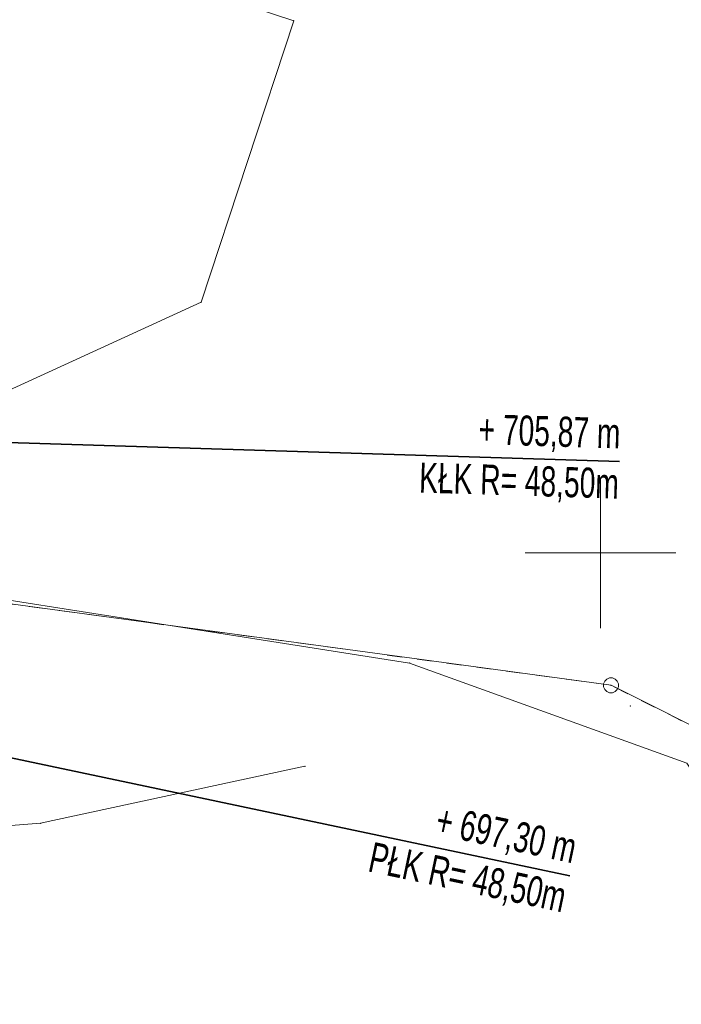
# Model space of a CAD drawing. Extents: x 6456700 to 6518119, y 5963420 to 5980059.
# Tile 190 of 256: x 6512499 to 6512521, y 5966284 to 5966317. Entities that reach past the tile are written whole.
import ezdxf

# ---------------------------------------------------------------- set-up
doc = ezdxf.new("R2010")
doc.units = 0
doc.header["$MEASUREMENT"] = 0
doc.linetypes.add('L_0_03', pattern=[1, 0.5, -0.5])
doc.layers.get('0').update_dxf_attribs({"color": 2, "linetype": 'CONTINUOUS', "lineweight": 5})
for name, color, linetype, lineweight in [('18mm Kreska ciągła', 7, 'CONTINUOUS', 18), ('202_punkt_graniczny', 7, 'CONTINUOUS', 18), ('218_kontur_uzytku_gruntowego', 96, 'L_0_03', 18), ('219_dzialka_ewidencyjna', 7, 'CONTINUOUS', 18), ('35mm Ciągła', 7, 'CONTINUOUS', 35), ('ogrodzenie_trwale', 7, 'CONTINUOUS', 18), ('przewod_telekomunikacyjny_podziemny', 7, 'CONTINUOUS', 18), ('przewod_wodociagowy', 7, 'CONTINUOUS', 18), ('siatka_krzyrzy', 7, 'CONTINUOUS', 18)]:
    doc.layers.add(name, color=color, linetype=linetype, lineweight=lineweight)
doc.styles.add('Znaczniki', font='GOTHIC.TTF', dxfattribs={"width": 0.7})

# ---------------------------------------------------------------- blocks, each defined once
blk = doc.blocks.new('mdcp_nowa')
at = {"layer": '202_punkt_graniczny', "color": 7, "linetype": 'Continuous', "lineweight": 18}
blk.add_circle((6495250.35, 5982745.6), 0.25, dxfattribs=at)
at = {"layer": '202_punkt_graniczny'}
blk.add_point((6495250.35, 5982745.6), dxfattribs=at)
at = {"layer": '218_kontur_uzytku_gruntowego', "lineweight": 18, "flags": 128}
for points in [[(6495250.35, 5982745.6), (6495223.28, 5982749.27)], [(6495257.16, 5982742.18), (6495250.35, 5982745.6)]]:
    blk.add_lwpolyline(points, dxfattribs=at)
at = {"layer": '218_kontur_uzytku_gruntowego'}
blk.add_point((6495250.35, 5982745.6), dxfattribs=at)
blk.add_point((6495250.35, 5982745.6), dxfattribs=at)
blk.add_point((6495250.35, 5982745.6), dxfattribs=at)
blk.add_point((6495250.35, 5982745.6), dxfattribs=at)
at = {"layer": '219_dzialka_ewidencyjna', "color": 3, "linetype": 'Continuous', "lineweight": 18, "flags": 128}
for points in [[(6495223.28, 5982749.27), (6495250.35, 5982745.6)], [(6495250.35, 5982745.6), (6495262.28, 5982739.62)]]:
    blk.add_lwpolyline(points, dxfattribs=at)
at = {"layer": '219_dzialka_ewidencyjna', "color": 3}
blk.add_point((6495250.35, 5982745.6), dxfattribs=at)
blk.add_point((6495250.35, 5982745.6), dxfattribs=at)
at = {"layer": 'ogrodzenie_trwale'}
blk.add_point((6495250.99, 5982744.91), dxfattribs=at)
at = {"layer": 'przewod_telekomunikacyjny_podziemny', "color": 30, "linetype": 'Continuous', "lineweight": 18, "flags": 128}
blk.add_lwpolyline([(6495219.29, 5982750.17), (6495243.66, 5982746.34), (6495252.87, 5982743.01), (6495254.9, 5982739.92)], dxfattribs=at)
at = {"layer": 'przewod_telekomunikacyjny_podziemny'}
blk.add_point((6495243.66, 5982746.34), dxfattribs=at)
at = {"layer": 'przewod_wodociagowy', "color": 5, "linetype": 'Continuous', "lineweight": 18, "flags": 128}
for points in [[(6495199.68, 5982737.05), (6495218.71, 5982750.07), (6495236.73, 5982758.33), (6495239.81, 5982767.68), (6495237.72, 5982768.37)], [(6495196.81, 5982730.4), (6495218.5, 5982740), (6495231.4, 5982741.02), (6495240.18, 5982742.91)]]:
    blk.add_lwpolyline(points, dxfattribs=at)
at = {"layer": 'przewod_wodociagowy'}
for p in [(6495239.81, 5982767.68), (6495236.73, 5982758.33), (6495240.18, 5982742.91), (6495231.4, 5982741.02)]:
    blk.add_point(p, dxfattribs=at)
at = {"layer": 'siatka_krzyrzy', "linetype": 'Continuous', "lineweight": 18, "flags": 128}
for points in [[(6495250, 5982747.5), (6495250, 5982752.5)], [(6495247.5, 5982750), (6495252.5, 5982750)]]:
    blk.add_lwpolyline(points, dxfattribs=at)

msp = doc.modelspace()

# ---------------------------------------------------------------- block references
at = {"linetype": 'ByBlock'}
msp.add_blockref('mdcp_nowa', (17268.786, -16450.998), dxfattribs=at)

# ---------------------------------------------------------------- next in the draw order: linework, layer by layer
at = {"layer": '35mm Ciągła'}
for p, q in [((6512489.434, 5966302.967), (6512519.42, 5966302.044)), ((6512488.42, 5966294.471), (6512517.772, 5966288.27))]:
    msp.add_line(p, q, dxfattribs=at)

# ---------------------------------------------------------------- next in the draw order: texts
at = {"layer": '18mm Kreska ciągła', "char_height": 1, "attachment_point": 6, "style": 'Znaczniki'}
for s, insert, rotation in [('+ 705,87 m\\PKŁK R= 48,50m', (6512519.42, 5966302.044), 358.2374), ('+ 697,30 m\\PPŁK R= 48,50m', (6512517.772, 5966288.27), 348.0707)]:
    msp.add_mtext(s, dxfattribs=dict(at, insert=insert, rotation=rotation))

doc.saveas('drawing.dxf')
